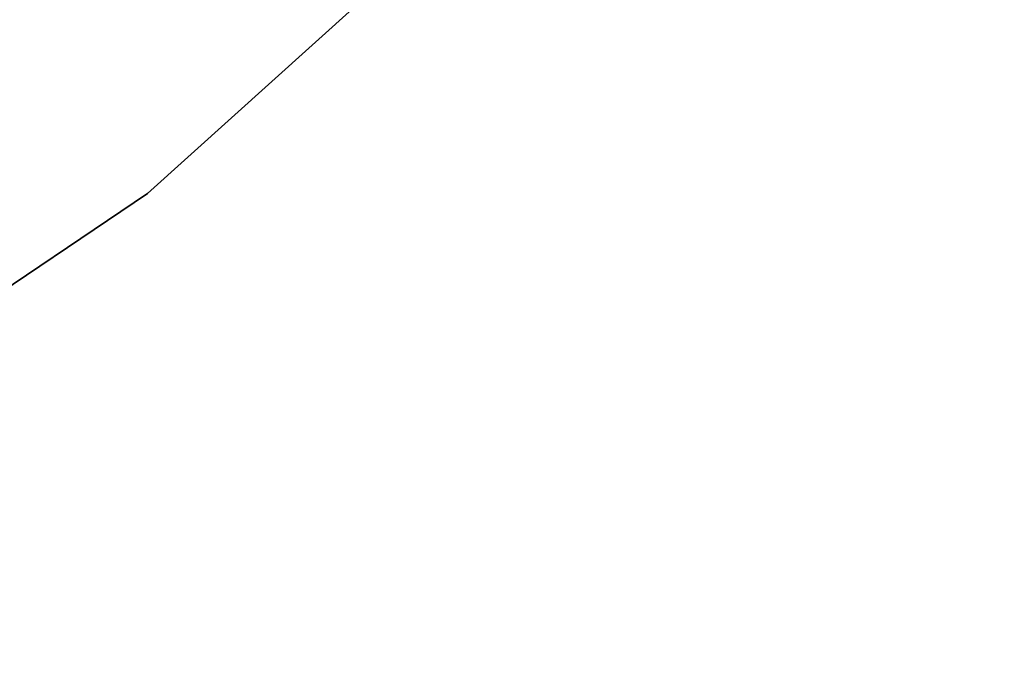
# Model space of a CAD drawing. Header units: millimetres. Extents: x -150 to 150, y -150 to 150.
# Tile 152 of 222: x 64.39 to 66.37, y -83.72 to -82.39. Entities that reach past the tile are written whole.
import ezdxf

# ---------------------------------------------------------------- set-up
doc = ezdxf.new("R2010")
doc.units = ezdxf.units.MM
doc.header["$LTSCALE"] = 25.4
doc.layers.get('0').update_dxf_attribs({"true_color": 0xff5454})

# ---------------------------------------------------------------- blocks, each defined once
blk = doc.blocks.new('CAMELEON-CANOPY-A-8566-8564-8565-8563.STL#2')
at = {"color": 0}
mesh = blk.add_polyface(dxfattribs=at)
corners = [(75.53067779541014, -72.93912506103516, 23.68223571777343), (64.64445495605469, -82.74112701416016, 17.18223571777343), (75.53067779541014, -72.93912506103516, 17.18223571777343), (64.64445495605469, -82.74112701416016, 23.68223571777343)]
mesh.append_faces([[corners[k] for k in face] for face in [(0, 1, 2), (1, 0, 3)]], dxfattribs={"vtx0": -1, "color": 0})
mesh = blk.add_polyface(dxfattribs=at)
corners = [(74.27349853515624, -82.48907470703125, 16.87287330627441), (62.07041168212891, -92.0231704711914, 2.872873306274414), (74.27349853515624, -82.48907470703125, 2.872873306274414), (62.07041168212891, -92.0231704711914, 16.87287330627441)]
mesh.append_faces([[corners[k] for k in face] for face in [(0, 1, 2), (1, 0, 3)]], dxfattribs={"vtx0": -1, "color": 0})
mesh = blk.add_polyface(dxfattribs=at)
corners = [(64.64445495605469, -82.74112701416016, 23.68223571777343), (52.49999999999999, -90.93267059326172, 17.18223571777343), (64.64445495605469, -82.74112701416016, 17.18223571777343), (52.49999999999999, -90.93267059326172, 23.68223571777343)]
mesh.append_faces([[corners[k] for k in face] for face in [(0, 1, 2), (1, 0, 3)]], dxfattribs={"vtx0": -1, "color": 0})
mesh = blk.add_polyface(dxfattribs=at)
corners = [(59.20016860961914, -92.11726379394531, 16.87287330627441), (71.70724487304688, -82.75457763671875, 4.372873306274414), (59.20016860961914, -92.11726379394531, 4.372873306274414), (71.70724487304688, -82.75457763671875, 16.87287330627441)]
mesh.append_faces([[corners[k] for k in face] for face in [(0, 1, 2), (1, 0, 3)]], dxfattribs={"vtx0": -1, "color": 0})

msp = doc.modelspace()

# ---------------------------------------------------------------- block references
at = {"color": 250, "true_color": 0x262626}
msp.add_blockref('CAMELEON-CANOPY-A-8566-8564-8565-8563.STL#2', (0, 0), dxfattribs=at)

doc.saveas('drawing.dxf')
